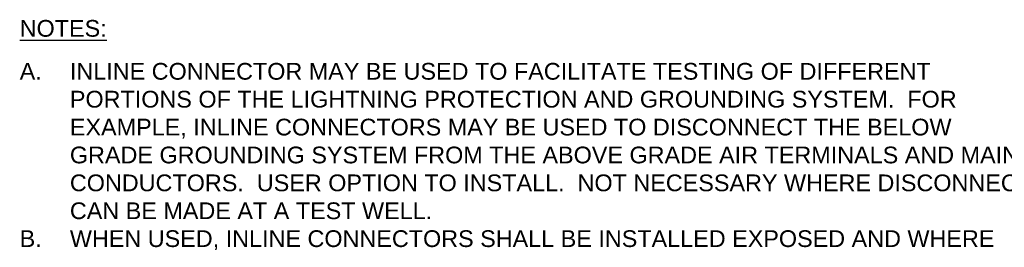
# Model space of a CAD drawing. Header units: inches. Extents: x 0 to 12596, y 507 to 12171.
# Tile 12 of 24: x 2226 to 2756, y 11983 to 12106. Entities that reach past the tile are written whole.
import ezdxf

# ---------------------------------------------------------------- set-up
doc = ezdxf.new("R2010")
doc.units = ezdxf.units.IN
doc.header["$MEASUREMENT"] = 0
doc.layers.add('E-ANNO-TEXT', color=7, linetype='Continuous', lineweight=25)
doc.styles.get("Standard").update_dxf_attribs({"font": 'arial.ttf'})

msp = doc.modelspace()

# ---------------------------------------------------------------- texts
at = {"layer": 'E-ANNO-TEXT', "char_height": 9, "attachment_point": 1}
for s, insert, width in [('{\\LNOTES:}', (2226.23683, 12105.34768), 63.6272003), ('\\pxi-3,l3,t3;A.^IINLINE CONNECTOR MAY BE USED TO FACILITATE TESTING OF DIFFERENT PORTIONS OF THE LIGHTNING PROTECTION AND GROUNDING SYSTEM.  FOR EXAMPLE, INLINE CONNECTORS MAY BE USED TO DISCONNECT THE BELOW GRADE GROUNDING SYSTEM FROM THE ABOVE GRADE AIR TERMINALS AND MAIN CONDUCTORS.  USER OPTION TO INSTALL.  NOT NECESSARY WHERE DISCONNECT CAN BE MADE AT A TEST WELL.\\PB.^IWHEN USED, INLINE CONNECTORS SHALL BE INSTALLED EXPOSED AND WHERE EASILY ACCESSIBLE.', (2226.23683, 12082.24437), 543.2631901)]:
    msp.add_mtext(s, dxfattribs=dict(at, insert=insert, width=width))

doc.saveas('drawing.dxf')
